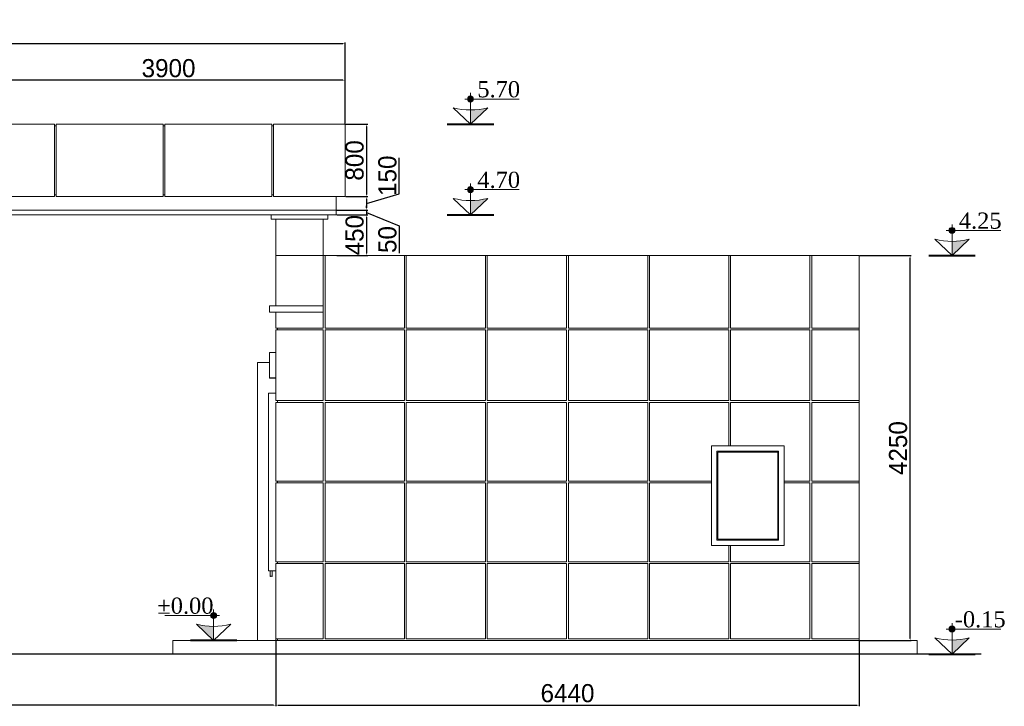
# Model space of a CAD drawing. Header units: feet. Extents: x 1702076 to 1880744, y 4858210 to 4922488.
# Tile 22 of 27: x 1838759 to 1849626, y 4902933 to 4910511. Entities that reach past the tile are written whole.
import ezdxf

# ---------------------------------------------------------------- set-up
doc = ezdxf.new("R2010")
doc.units = ezdxf.units.FT
doc.header["$MEASUREMENT"] = 0
doc.header["$PDMODE"] = 98
doc.header["$PDSIZE"] = 0.3
doc.dimstyles.new('ISO-25', dxfattribs={"dimscale": 15, "dimtxt": 20, "dimasz": 2.5, "dimexe": 1.25, "dimexo": 0.625, "dimgap": 3, "dimtad": 1, "dimdec": 0, "dimtxsty": 'Standard', "dimcen": 2.5, "dimadec": 0, "dimazin": 0, "dimtfac": 1, "dimtdec": 0, "dimtmove": 0, "dimatfit": 3, "dimfxl": 1.25, "dimarcsym": 0})

# ---------------------------------------------------------------- blocks, each defined once
blk = doc.blocks.new('A$Cb45f844c')
at = {"color": 0, "linetype": 'Continuous', "lineweight": 0, "extrusion": (0, 1, 0)}
for p, q in [((-34102, -3243), (-34792, -3243)), ((-34102, -3243), (-34102, -4043)), ((-32902, -3243), (-34082, -3243)), ((-34082, -4043), (-34082, -3243)), ((-32902, -3243), (-32902, -4043)), ((-31702, -3243), (-32882, -3243)), ((-32882, -4043), (-32882, -3243)), ((-31702, -3243), (-31702, -4043)), ((-31682, -4043), (-31682, -3243)), ((-30892, -3243), (-31682, -3243)), ((-30892, -3243), (-30892, -4043)), ((-34082, -3263), (-34102, -3263)), ((-32882, -3263), (-32902, -3263)), ((-31682, -3263), (-31702, -3263)), ((-34102, -4043), (-34792, -4043)), ((-34082, -4023), (-34102, -4023)), ((-32902, -4043), (-34082, -4043)), ((-32882, -4023), (-32902, -4023)), ((-31702, -4043), (-32882, -4043)), ((-31682, -4023), (-31702, -4023)), ((-30892, -4043), (-31682, -4043)), ((-30992, -4043), (-30992, -4193)), ((-34892, -4193), (-30992, -4193)), ((-30992, -4193), (-34892, -4193)), ((-30992, -4193), (-30992, -4243)), ((-30992, -4243), (-34892, -4243)), ((-31709, -4293), (-31709, -4243)), ((-31709, -4293), (-31084, -4293)), ((-31659, -5248), (-31659, -4293)), ((-31134, -5248), (-31134, -4293)), ((-31084, -4293), (-31084, -4243)), ((-31659, -4693), (-30239, -4693)), ((-31134, -4693), (-31114, -4693)), ((-31114, -4693), (-31114, -5493)), ((-30239, -4693), (-30219, -4693)), ((-30239, -5493), (-30239, -4693)), ((-30219, -4693), (-29344, -4693)), ((-30219, -4693), (-30219, -5493)), ((-29344, -4693), (-29324, -4693)), ((-29344, -5493), (-29344, -4693)), ((-29324, -4693), (-28449, -4693)), ((-29324, -4693), (-29324, -5493)), ((-28449, -4693), (-28429, -4693)), ((-28449, -5493), (-28449, -4693)), ((-28429, -4693), (-27554, -4693)), ((-28429, -4693), (-28429, -5493)), ((-27554, -4693), (-27534, -4693)), ((-27554, -5493), (-27554, -4693)), ((-27534, -4693), (-26659, -4693)), ((-27534, -4693), (-27534, -5493)), ((-26659, -4693), (-26639, -4693)), ((-26659, -5493), (-26659, -4693)), ((-26639, -4693), (-25764, -4693)), ((-26639, -4693), (-26639, -5493)), ((-25764, -4693), (-25744, -4693)), ((-25764, -5493), (-25764, -4693)), ((-25744, -4693), (-25219, -4693)), ((-25744, -4693), (-25744, -5493)), ((-25219, -4693), (-25219, -5493)), ((-31729, -5248), (-31134, -5248)), ((-31729, -5248), (-31729, -5318)), ((-31134, -5318), (-31729, -5318)), ((-31659, -5493), (-31659, -5318)), ((-31134, -5248), (-31134, -5318)), ((-31134, -5493), (-31134, -5318)), ((-31659, -5493), (-31134, -5493)), ((-31659, -6293), (-31659, -5513)), ((-31134, -5513), (-31659, -5513)), ((-31639, -5513), (-31639, -5493)), ((-31134, -6293), (-31134, -5513)), ((-31114, -5493), (-30239, -5493)), ((-30239, -5513), (-31114, -5513)), ((-31114, -5513), (-31114, -6293)), ((-30239, -6293), (-30239, -5513)), ((-30219, -5493), (-29344, -5493)), ((-29344, -5513), (-30219, -5513)), ((-30219, -5513), (-30219, -6293)), ((-29344, -6293), (-29344, -5513)), ((-29324, -5493), (-28449, -5493)), ((-28449, -5513), (-29324, -5513)), ((-29324, -5513), (-29324, -6293)), ((-28449, -6293), (-28449, -5513)), ((-28429, -5493), (-27554, -5493)), ((-27554, -5513), (-28429, -5513)), ((-28429, -5513), (-28429, -6293)), ((-27554, -6293), (-27554, -5513)), ((-27534, -5493), (-26659, -5493)), ((-26659, -5513), (-27534, -5513)), ((-27534, -5513), (-27534, -6293)), ((-26659, -6293), (-26659, -5513)), ((-26639, -5493), (-25764, -5493)), ((-25764, -5513), (-26639, -5513)), ((-26639, -5513), (-26639, -6293)), ((-25764, -6293), (-25764, -5513)), ((-25744, -5493), (-25219, -5493)), ((-25219, -5513), (-25744, -5513)), ((-25744, -5513), (-25744, -6293)), ((-25219, -5493), (-25219, -5513)), ((-25219, -5513), (-25219, -6293)), ((-31729, -5763), (-31729, -5769)), ((-31729, -5763), (-31729, -5763)), ((-31659, -5763), (-31729, -5763)), ((-31659, -5763), (-31729, -5763)), ((-31729, -5769), (-31729, -5787)), ((-31729, -5787), (-31729, -5858)), ((-31729, -6012), (-31729, -5858)), ((-31859, -5873), (-31729, -5873)), ((-31859, -8943), (-31859, -5873)), ((-31729, -6012), (-31729, -6043)), ((-31729, -6043), (-31729, -6043)), ((-31729, -6043), (-31659, -6043)), ((-31659, -6043), (-31729, -6043)), ((-31729, -6045), (-31659, -6045)), ((-31659, -6213), (-31739, -6213)), ((-31739, -8173), (-31739, -6213)), ((-31659, -6293), (-31134, -6293)), ((-31639, -6313), (-31639, -6293)), ((-31114, -6293), (-30239, -6293)), ((-30219, -6293), (-29344, -6293)), ((-29324, -6293), (-28449, -6293)), ((-28429, -6293), (-27554, -6293)), ((-27534, -6293), (-26659, -6293)), ((-26639, -6293), (-25764, -6293)), ((-25744, -6293), (-25219, -6293)), ((-25219, -6293), (-25219, -6313)), ((-31659, -7183), (-31659, -6313)), ((-31134, -6313), (-31659, -6313)), ((-31134, -7183), (-31134, -6313)), ((-31114, -6313), (-31114, -7183)), ((-30239, -6313), (-31114, -6313)), ((-30239, -7183), (-30239, -6313)), ((-30219, -6313), (-30219, -7183)), ((-29344, -6313), (-30219, -6313)), ((-29344, -7183), (-29344, -6313)), ((-28449, -6313), (-29324, -6313)), ((-29324, -6313), (-29324, -7183)), ((-28449, -7183), (-28449, -6313)), ((-28429, -6313), (-28429, -7183)), ((-27554, -6313), (-28429, -6313)), ((-27554, -7183), (-27554, -6313)), ((-26659, -6313), (-27534, -6313)), ((-27534, -6313), (-27534, -7183)), ((-26659, -6793), (-26659, -6313)), ((-25764, -6313), (-26639, -6313)), ((-26639, -6313), (-26639, -6793)), ((-25764, -7183), (-25764, -6313)), ((-25744, -6313), (-25744, -7183)), ((-25219, -6313), (-25744, -6313)), ((-25219, -6313), (-25219, -7183)), ((-26849, -6793), (-26659, -6793)), ((-26849, -7183), (-26849, -6793)), ((-26639, -6793), (-26659, -6793)), ((-26639, -6793), (-26659, -6793)), ((-26639, -6793), (-26049, -6793)), ((-26049, -6793), (-26049, -7183)), ((-26789, -6853), (-26789, -7833)), ((-26789, -6853), (-26109, -6853)), ((-26779, -6863), (-26779, -7823)), ((-26779, -6863), (-26119, -6863)), ((-26119, -7823), (-26119, -6863)), ((-26109, -7833), (-26109, -6853)), ((-31659, -7183), (-31134, -7183)), ((-31659, -8073), (-31659, -7203)), ((-31134, -7203), (-31659, -7203)), ((-31639, -7203), (-31639, -7183)), ((-31134, -8073), (-31134, -7203)), ((-31114, -7183), (-30239, -7183)), ((-31114, -7203), (-31114, -8073)), ((-30239, -7203), (-31114, -7203)), ((-30239, -8073), (-30239, -7203)), ((-30219, -7183), (-29344, -7183)), ((-30219, -7203), (-30219, -8073)), ((-29344, -7203), (-30219, -7203)), ((-29344, -8073), (-29344, -7203)), ((-29324, -7183), (-28449, -7183)), ((-28449, -7203), (-29324, -7203)), ((-29324, -7203), (-29324, -8073)), ((-28449, -8073), (-28449, -7203)), ((-28429, -7183), (-27554, -7183)), ((-28429, -7203), (-28429, -8073)), ((-27554, -7203), (-28429, -7203)), ((-27554, -8073), (-27554, -7203)), ((-27534, -7183), (-26849, -7183)), ((-26849, -7203), (-27534, -7203)), ((-27534, -7203), (-27534, -8073)), ((-26849, -7203), (-26849, -7183)), ((-26849, -7183), (-26849, -7203)), ((-26849, -7893), (-26849, -7203)), ((-26049, -7183), (-26049, -7203)), ((-26049, -7203), (-26049, -7183)), ((-26049, -7183), (-25764, -7183)), ((-26049, -7203), (-26049, -7893)), ((-25764, -7203), (-26049, -7203)), ((-25764, -8073), (-25764, -7203)), ((-25744, -7183), (-25219, -7183)), ((-25744, -7203), (-25744, -8073)), ((-25219, -7203), (-25744, -7203)), ((-25219, -7183), (-25219, -7203)), ((-25219, -7203), (-25219, -8073)), ((-26119, -7823), (-26779, -7823)), ((-26659, -7893), (-26849, -7893)), ((-26109, -7833), (-26789, -7833)), ((-26659, -7893), (-26639, -7893)), ((-26659, -8073), (-26659, -7893)), ((-26659, -7893), (-26639, -7893)), ((-26049, -7893), (-26639, -7893)), ((-26639, -7893), (-26639, -8073)), ((-31659, -8073), (-31134, -8073)), ((-31134, -8093), (-31659, -8093)), ((-31659, -8923), (-31659, -8093)), ((-31639, -8093), (-31639, -8073)), ((-31134, -8923), (-31134, -8093)), ((-31114, -8073), (-30239, -8073)), ((-30239, -8093), (-31114, -8093)), ((-31114, -8093), (-31114, -8923)), ((-30239, -8923), (-30239, -8093)), ((-30219, -8073), (-29344, -8073)), ((-29344, -8093), (-30219, -8093)), ((-30219, -8093), (-30219, -8923)), ((-29344, -8923), (-29344, -8093)), ((-29324, -8073), (-28449, -8073)), ((-28449, -8093), (-29324, -8093)), ((-29324, -8093), (-29324, -8923)), ((-28449, -8923), (-28449, -8093)), ((-28429, -8073), (-27554, -8073)), ((-27554, -8093), (-28429, -8093)), ((-28429, -8093), (-28429, -8923)), ((-27554, -8923), (-27554, -8093)), ((-27534, -8073), (-26659, -8073)), ((-26659, -8093), (-27534, -8093)), ((-27534, -8093), (-27534, -8923)), ((-26659, -8923), (-26659, -8093)), ((-26639, -8073), (-25764, -8073)), ((-25764, -8093), (-26639, -8093)), ((-26639, -8093), (-26639, -8923)), ((-25764, -8923), (-25764, -8093)), ((-25744, -8073), (-25219, -8073)), ((-25219, -8093), (-25744, -8093)), ((-25744, -8093), (-25744, -8923)), ((-25219, -8073), (-25219, -8093)), ((-25219, -8093), (-25219, -8923)), ((-31659, -8173), (-31739, -8173)), ((-31719, -8233), (-31719, -8173)), ((-31718, -8233), (-31709, -8233)), ((-31709, -8233), (-31700, -8233)), ((-31699, -8233), (-31699, -8173)), ((-32794, -8943), (-32794, -9093)), ((-24579, -8943), (-32794, -8943)), ((-31659, -8943), (-31659, -8923)), ((-31659, -8923), (-31134, -8923)), ((-31639, -8943), (-31639, -8923)), ((-31639, -8943), (-31639, -8923)), ((-31114, -8923), (-30239, -8923)), ((-30219, -8923), (-29344, -8923)), ((-29324, -8923), (-28449, -8923)), ((-28429, -8923), (-27554, -8923)), ((-27534, -8923), (-26659, -8923)), ((-26639, -8923), (-25764, -8923)), ((-25744, -8923), (-25219, -8923)), ((-25219, -8923), (-25219, -8943)), ((-24579, -8943), (-24579, -9093)), ((-24579, -9093), (-32794, -9093))]:
    blk.add_line(p, q, dxfattribs=at)
at = {"lineweight": 30}
blk.add_lwpolyline([(-23874, -9093), (-45093, -9093)], dxfattribs=at)
at = {"color": 0, "linetype": 'Continuous', "lineweight": 0, "extrusion": (0, 0, -1)}
for centre, start, end in [((31718, -8233), 270, 0), ((31700, -8233), 180, 270)]:
    blk.add_arc(centre, 0.667, start, end, dxfattribs=at)
at = {"color": 0, "linetype": 'Continuous', "lineweight": 0}
blk.add_rational_spline([(-31729, -6045), (-31729, -6045), (-31729, -6043)], [0.968247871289, 0.967286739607, 0.971124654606], degree=2, dxfattribs=at)
blk = doc.blocks.new('*D5312')
at = {"color": 0, "lineweight": -2, "transparency": 16777216}
for p, q in [((1829152, 4909363), (1829152, 4910261)), ((1829177, 4910249), (1842327, 4910249)), ((1842352, 4909364), (1842352, 4910261))]:
    blk.add_line(p, q, dxfattribs=at)
at = {"color": 0, "lineweight": 5, "transparency": 16777216}
for points in [[(1829177, 4910253), (1829177, 4910244), (1829152, 4910249)], [(1842327, 4910253), (1842327, 4910244), (1842352, 4910249)]]:
    blk.add_solid(points, dxfattribs=at)
at = {"layer": 'Defpoints', "color": 0, "lineweight": 5, "transparency": 16777216}
for p in [(1842352, 4910249), (1829152, 4909357), (1842352, 4909358)]:
    blk.add_point(p, dxfattribs=at)
at = {"color": 0, "lineweight": 5, "transparency": 16777216, "insert": (1835752, 4910380), "char_height": 200, "attachment_point": 5}
blk.add_mtext('13200', dxfattribs=at)
blk = doc.blocks.new('*D5320')
at = {"color": 0, "lineweight": -2, "transparency": 16777216}
for p, q in [((1838452, 4909364), (1838452, 4909856)), ((1842327, 4909844), (1838477, 4909844)), ((1842352, 4909364), (1842352, 4909856))]:
    blk.add_line(p, q, dxfattribs=at)
at = {"color": 0, "lineweight": 5, "transparency": 16777216}
for points in [[(1838477, 4909848), (1838477, 4909839), (1838452, 4909844)], [(1842327, 4909848), (1842327, 4909839), (1842352, 4909844)]]:
    blk.add_solid(points, dxfattribs=at)
at = {"layer": 'Defpoints', "color": 0, "lineweight": 5, "transparency": 16777216}
for p in [(1838452, 4909844), (1838452, 4909358), (1842352, 4909358)]:
    blk.add_point(p, dxfattribs=at)
at = {"color": 0, "lineweight": 5, "transparency": 16777216, "insert": (1840402, 4909975), "char_height": 200, "attachment_point": 5}
blk.add_mtext('3900', dxfattribs=at)
blk = doc.blocks.new('*D5321')
at = {"color": 0, "lineweight": -2, "transparency": 16777216}
for p, q in [((1842358, 4909358), (1842600, 4909358)), ((1842587, 4909333), (1842587, 4908583)), ((1842358, 4908558), (1842600, 4908558))]:
    blk.add_line(p, q, dxfattribs=at)
at = {"color": 0, "lineweight": 5, "transparency": 16777216}
for points in [[(1842583, 4909333), (1842592, 4909333), (1842587, 4909358)], [(1842583, 4908583), (1842592, 4908583), (1842587, 4908558)]]:
    blk.add_solid(points, dxfattribs=at)
at = {"layer": 'Defpoints', "color": 0, "lineweight": 5, "transparency": 16777216}
for p in [(1842352, 4909358), (1842352, 4908558), (1842587, 4908558)]:
    blk.add_point(p, dxfattribs=at)
at = {"color": 0, "lineweight": 5, "transparency": 16777216, "insert": (1842456, 4908958), "char_height": 200, "attachment_point": 5, "rotation": 90}
blk.add_mtext('800', dxfattribs=at)
blk = doc.blocks.new('*D5322')
at = {"color": 0, "lineweight": -2, "transparency": 16777216}
for p, q in [((1842949, 4908591), (1842949, 4908986)), ((1842587, 4908483), (1842949, 4908591)), ((1842358, 4908558), (1842600, 4908558)), ((1842587, 4908533), (1842587, 4908433)), ((1842258, 4908408), (1842600, 4908408))]:
    blk.add_line(p, q, dxfattribs=at)
at = {"color": 0, "lineweight": 5, "transparency": 16777216}
for points in [[(1842583, 4908533), (1842592, 4908533), (1842587, 4908558)], [(1842583, 4908433), (1842592, 4908433), (1842587, 4908408)]]:
    blk.add_solid(points, dxfattribs=at)
at = {"layer": 'Defpoints', "color": 0, "lineweight": 5, "transparency": 16777216}
for p in [(1842352, 4908558), (1842252, 4908408), (1842587, 4908408)]:
    blk.add_point(p, dxfattribs=at)
at = {"color": 0, "lineweight": 5, "transparency": 16777216, "insert": (1842818, 4908789), "char_height": 200, "attachment_point": 5, "rotation": 90}
blk.add_mtext('150', dxfattribs=at)
blk = doc.blocks.new('*D5323')
at = {"color": 0, "lineweight": -2, "transparency": 16777216}
for p, q in [((1842258, 4908408), (1842600, 4908408)), ((1842587, 4908433), (1842587, 4908458)), ((1842587, 4908408), (1842587, 4908358)), ((1842587, 4908408), (1842587, 4908358)), ((1842587, 4908383), (1842949, 4908236)), ((1842258, 4908358), (1842600, 4908358)), ((1842587, 4908333), (1842587, 4908308)), ((1842949, 4908236), (1842949, 4907933))]:
    blk.add_line(p, q, dxfattribs=at)
at = {"color": 0, "lineweight": 5, "transparency": 16777216}
for points in [[(1842583, 4908433), (1842592, 4908433), (1842587, 4908408)], [(1842583, 4908333), (1842592, 4908333), (1842587, 4908358)]]:
    blk.add_solid(points, dxfattribs=at)
at = {"layer": 'Defpoints', "color": 0, "lineweight": 5, "transparency": 16777216}
for p in [(1842252, 4908408), (1842252, 4908358), (1842587, 4908358)]:
    blk.add_point(p, dxfattribs=at)
at = {"color": 0, "lineweight": 5, "transparency": 16777216, "insert": (1842818, 4908085), "char_height": 200, "attachment_point": 5, "rotation": 90}
blk.add_mtext('50', dxfattribs=at)
blk = doc.blocks.new('*D5324')
at = {"color": 0, "lineweight": -2, "transparency": 16777216}
for p, q in [((1842258, 4908358), (1842600, 4908358)), ((1842587, 4908333), (1842587, 4907933)), ((1842258, 4907908), (1842600, 4907908))]:
    blk.add_line(p, q, dxfattribs=at)
at = {"color": 0, "lineweight": 5, "transparency": 16777216}
for points in [[(1842583, 4908333), (1842592, 4908333), (1842587, 4908358)], [(1842583, 4907933), (1842592, 4907933), (1842587, 4907908)]]:
    blk.add_solid(points, dxfattribs=at)
at = {"layer": 'Defpoints', "color": 0, "lineweight": 5, "transparency": 16777216}
for p in [(1842252, 4908358), (1842252, 4907908), (1842587, 4907908)]:
    blk.add_point(p, dxfattribs=at)
at = {"color": 0, "lineweight": 5, "transparency": 16777216, "insert": (1842456, 4908133), "char_height": 200, "attachment_point": 5, "rotation": 90}
blk.add_mtext('450', dxfattribs=at)
blk = doc.blocks.new('*D5325')
at = {"color": 0, "lineweight": -2, "transparency": 16777216}
for p, q in [((1848031, 4907908), (1848598, 4907908)), ((1848586, 4903683), (1848586, 4907883)), ((1848031, 4903658), (1848598, 4903658))]:
    blk.add_line(p, q, dxfattribs=at)
at = {"color": 0, "lineweight": 5, "transparency": 16777216}
for points in [[(1848582, 4907883), (1848590, 4907883), (1848586, 4907908)], [(1848582, 4903683), (1848590, 4903683), (1848586, 4903658)]]:
    blk.add_solid(points, dxfattribs=at)
at = {"layer": 'Defpoints', "color": 0, "lineweight": 5, "transparency": 16777216}
for p in [(1848025, 4907908), (1848586, 4907908), (1848025, 4903658)]:
    blk.add_point(p, dxfattribs=at)
at = {"color": 0, "lineweight": 5, "transparency": 16777216, "insert": (1848454, 4905783), "char_height": 200, "attachment_point": 5, "rotation": 90}
blk.add_mtext('4250', dxfattribs=at)
blk = doc.blocks.new('*D5340')
at = {"color": 0, "lineweight": -2, "transparency": 16777216}
for p, q in [((1841585, 4903652), (1841585, 4902933)), ((1834452, 4903507), (1834452, 4902933)), ((1841560, 4902946), (1834477, 4902946))]:
    blk.add_line(p, q, dxfattribs=at)
at = {"color": 0, "lineweight": 5, "transparency": 16777216}
for points in [[(1834477, 4902950), (1834477, 4902941), (1834452, 4902946)], [(1841560, 4902950), (1841560, 4902941), (1841585, 4902946)]]:
    blk.add_solid(points, dxfattribs=at)
at = {"layer": 'Defpoints', "color": 0, "lineweight": 5, "transparency": 16777216}
for p in [(1841585, 4903658), (1834452, 4903513), (1834452, 4902946)]:
    blk.add_point(p, dxfattribs=at)
at = {"color": 0, "lineweight": 5, "transparency": 16777216, "insert": (1838018, 4903077), "char_height": 200, "attachment_point": 5}
blk.add_mtext('7132', dxfattribs=at)
blk = doc.blocks.new('*D5342')
at = {"color": 0, "lineweight": -2, "transparency": 16777216}
for p, q in [((1841585, 4903652), (1841585, 4902933)), ((1848025, 4903652), (1848025, 4902933)), ((1841610, 4902946), (1848000, 4902946))]:
    blk.add_line(p, q, dxfattribs=at)
at = {"color": 0, "lineweight": 5, "transparency": 16777216}
for points in [[(1841610, 4902950), (1841610, 4902941), (1841585, 4902946)], [(1848000, 4902950), (1848000, 4902941), (1848025, 4902946)]]:
    blk.add_solid(points, dxfattribs=at)
at = {"layer": 'Defpoints', "color": 0, "lineweight": 5, "transparency": 16777216}
for p in [(1841585, 4903658), (1848025, 4903658), (1848025, 4902946)]:
    blk.add_point(p, dxfattribs=at)
at = {"color": 0, "lineweight": 5, "transparency": 16777216, "insert": (1844805, 4903077), "char_height": 200, "attachment_point": 5}
blk.add_mtext('6440', dxfattribs=at)

msp = doc.modelspace()

# ---------------------------------------------------------------- hatches: boundary and pattern name
for points in [[(1843734.4, 4909668.4, 0.4142136), (1843701.3, 4909635.3), (1843734.4, 4909635.3)], [(1843734.4, 4909668.4), (1843734.4, 4909635.3), (1843767.5, 4909635.3, 0.4142136)], [(1843734.4, 4909635.3), (1843701.3, 4909635.3, 0.4142136), (1843734.4, 4909602.2)], [(1843767.5, 4909635.3), (1843734.4, 4909635.3), (1843734.4, 4909602.2, 0.4142136)], [(1843924.1, 4909539.2, -0.063683), (1843734.4, 4909515), (1843734.4, 4909357.8)], [(1843734.4, 4908668.4, 0.4142136), (1843701.3, 4908635.3), (1843734.4, 4908635.3)], [(1843734.4, 4908635.3), (1843701.3, 4908635.3, 0.4142136), (1843734.4, 4908602.2)], [(1843734.4, 4908668.4), (1843734.4, 4908635.3), (1843767.5, 4908635.3, 0.4142136)], [(1843767.5, 4908635.3), (1843734.4, 4908635.3), (1843734.4, 4908602.2, 0.4142136)], [(1843924.1, 4908539.2, -0.063683), (1843734.4, 4908515), (1843734.4, 4908357.8)], [(1849048.4, 4908218.4, 0.4142136), (1849015.3, 4908185.3), (1849048.4, 4908185.3)], [(1849048.4, 4908185.3), (1849015.3, 4908185.3, 0.4142136), (1849048.4, 4908152.2)], [(1849048.4, 4908218.4), (1849048.4, 4908185.3), (1849081.5, 4908185.3, 0.4142136)], [(1849081.5, 4908185.3), (1849048.4, 4908185.3), (1849048.4, 4908152.2, 0.4142136)], [(1849238.1, 4908089.2, -0.063683), (1849048.4, 4908065), (1849048.4, 4907907.8)], [(1840899.6, 4903968.4), (1840899.6, 4903935.3), (1840866.5, 4903935.3, -0.4142136)], [(1840866.5, 4903935.3), (1840899.6, 4903935.3), (1840899.6, 4903902.2, -0.4142136)], [(1840899.6, 4903968.4, -0.4142136), (1840932.7, 4903935.3), (1840899.6, 4903935.3)], [(1840899.6, 4903935.3), (1840932.7, 4903935.3, -0.4142136), (1840899.6, 4903902.2)], [(1840709.9, 4903839.2, 0.063683), (1840899.6, 4903815), (1840899.6, 4903657.8)], [(1849048.4, 4903818.4, 0.4142136), (1849015.3, 4903785.3), (1849048.4, 4903785.3)], [(1849048.4, 4903818.4), (1849048.4, 4903785.3), (1849081.5, 4903785.3, 0.4142136)], [(1849048.4, 4903785.3), (1849015.3, 4903785.3, 0.4142136), (1849048.4, 4903752.2)], [(1849081.5, 4903785.3), (1849048.4, 4903785.3), (1849048.4, 4903752.2, 0.4142136)], [(1849238.1, 4903689.2, -0.063683), (1849048.4, 4903665), (1849048.4, 4903507.8)]]:
    msp.add_hatch(color=1).paths.add_polyline_path(points)

# ---------------------------------------------------------------- linework, layer by layer
at = {"lineweight": 9}
for points in [[(1843734.4, 4909357.8), (1843734.4, 4909702.5)], [(1843671.4, 4909635.3), (1844272.3, 4909635.3)], [(1843734.4, 4908357.8), (1843734.4, 4908702.5)], [(1843671.4, 4908635.3), (1844272.3, 4908635.3)], [(1848985.4, 4908185.3), (1849586.3, 4908185.3)], [(1849048.4, 4907907.8), (1849048.4, 4908252.5)], [(1840962.6, 4903935.3), (1840361.7, 4903935.3)], [(1840899.6, 4903657.8), (1840899.6, 4904002.5)], [(1849048.4, 4903507.8), (1849048.4, 4903852.5)], [(1848985.4, 4903785.3), (1849586.3, 4903785.3)]]:
    msp.add_lwpolyline(points, dxfattribs=at)
for points in [[(1843924.1, 4909539.2), (1843734.4, 4909357.8), (1843544.7, 4909539.2, 0.1278847)], [(1843924.1, 4908539.2), (1843734.4, 4908357.8), (1843544.7, 4908539.2, 0.1278847)], [(1849238.1, 4908089.2), (1849048.4, 4907907.8), (1848858.7, 4908089.2, 0.1278847)], [(1840709.9, 4903839.2), (1840899.6, 4903657.8), (1841089.3, 4903839.2, -0.1278847)], [(1849238.1, 4903689.2), (1849048.4, 4903507.8), (1848858.7, 4903689.2, 0.1278847)]]:
    msp.add_lwpolyline(points, format="xyb", close=True, dxfattribs=at)
at = {"lineweight": 40}
for points in [[(1843478.2, 4909357.8), (1843990.6, 4909357.8)], [(1843478.2, 4908357.8), (1843990.6, 4908357.8)], [(1848792.2, 4907907.8), (1849304.6, 4907907.8)], [(1841155.8, 4903657.8), (1840643.4, 4903657.8)], [(1848792.2, 4903507.8), (1849304.6, 4903507.8)]]:
    msp.add_lwpolyline(points, dxfattribs=at)
at = {"lineweight": 9}
for centre in [(1843734.4, 4909635.3), (1843734.4, 4908635.3), (1849048.4, 4908185.3), (1840899.6, 4903935.3), (1849048.4, 4903785.3)]:
    msp.add_circle(centre, 33.1, dxfattribs=at)

# ---------------------------------------------------------------- block references
at = {"lineweight": 5}
msp.add_blockref('A$Cb45f844c', (1873243.7, 4912601), dxfattribs=at)

# ---------------------------------------------------------------- texts
at = {"lineweight": 9, "char_height": 178.498, "width": 401.685, "attachment_point": 2}
for s, insert in [('{\\fTimes New Roman|b0|i0|c0|p18;5.70}', (1844045.7, 4909833)), ('{\\fTimes New Roman|b0|i0|c0|p18;4.70}', (1844045.7, 4908833)), ('{\\fTimes New Roman|b0|i0|c0|p18;4.25}', (1849359.7, 4908383)), ('{\\fTimes New Roman|b0|i0|c0|p18;%%P0.00}', (1840588.3, 4904133)), ('{\\fTimes New Roman|b0|i0|c0|p18;-0.15}', (1849359.7, 4903983))]:
    msp.add_mtext(s, dxfattribs=dict(at, insert=insert))

# ---------------------------------------------------------------- dimensions: what is measured, and where the dimension line sits
at = {"color": 1, "lineweight": 5}
dim = msp.add_linear_dim(base=(1842352, 4910248.6), p1=(1829152, 4909356.8), p2=(1842352, 4909357.8), dimstyle='ISO-25', override={"dimscale": 10, "dimtmove": 1}, dxfattribs=at)
dim.commit()
dim.dimension.update_dxf_attribs({"geometry": '*D5312', "text_midpoint": (1835752, 4910380)})
for base, p1, p2, angle, picture, middle in [((1838452, 4909843.7), (1842352, 4909357.8), (1838452, 4909357.8), 180, '*D5320', (1840402, 4909975.2)), ((1842587.4, 4908557.8), (1842352, 4909357.8), (1842352, 4908557.8), 90, '*D5321', (1842456, 4908957.8)), ((1842587.4, 4908407.8), (1842352, 4908557.8), (1842252, 4908407.8), 90, '*D5322', (1842817.6, 4908621.3)), ((1842587.4, 4907907.8), (1842252, 4908357.8), (1842252, 4907907.8), 90, '*D5324', (1842456, 4908132.8)), ((1848585.8, 4907907.8), (1848024.5, 4903657.8), (1848024.5, 4907907.8), 90, '*D5325', (1848454.4, 4905782.8)), ((1834452.0132871, 4902945.608782), (1841584.5132871, 4903657.7950864), (1834452.0132871, 4903512.7950864), 180, '*D5340', (1838018.2632871, 4903077.1429522)), ((1848024.5, 4902945.6), (1841584.5, 4903657.8), (1848024.5, 4903657.8), 180, '*D5342', (1844804.5, 4903077))]:
    dim = msp.add_linear_dim(base=base, p1=p1, p2=p2, angle=angle, dimstyle='ISO-25', override={"dimscale": 10, "dimtmove": 1}, dxfattribs=at)
    dim.commit()
    dim.dimension.update_dxf_attribs({"geometry": picture, "text_midpoint": middle})
dim = msp.add_linear_dim(base=(1842587.4, 4908357.8), p1=(1842252, 4908407.8), p2=(1842252, 4908357.8), angle=90, dimstyle='ISO-25', override={"dimscale": 10, "dimtmove": 1}, dxfattribs=at)
dim.commit()
dim.dimension.update_dxf_attribs({"geometry": '*D5323', "text_midpoint": (1842949, 4908206.4), "dimtype": 160})

doc.saveas('drawing.dxf')
